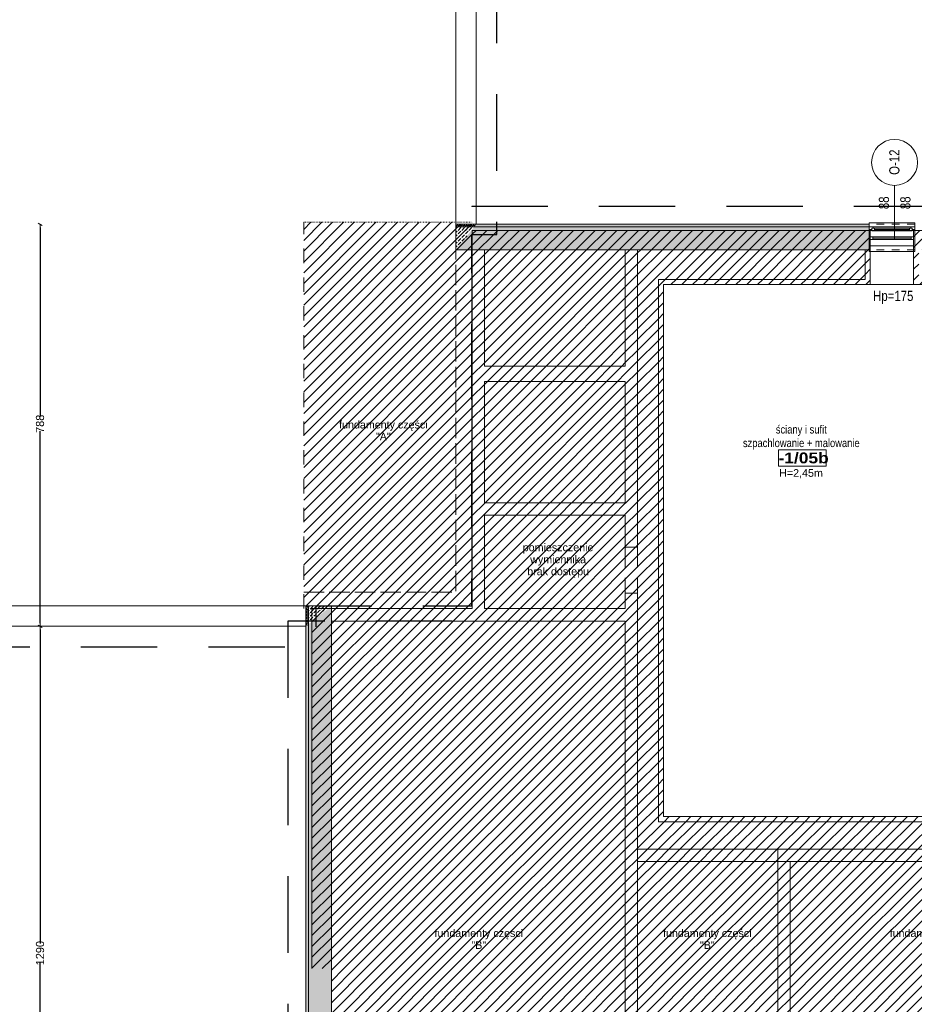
# Model space of a CAD drawing. Header units: millimetres. Extents: x -44596 to 32114, y 34976 to 82978.
# Tile 22 of 63: x 22665 to 24417, y 55517 to 57447. Entities that reach past the tile are written whole.
import ezdxf

# ---------------------------------------------------------------- set-up
doc = ezdxf.new("R2010")
doc.units = ezdxf.units.MM
doc.header["$MEASUREMENT"] = 0
for name, pattern in [('1 LINIA PRZERYWANA', [30, 15, -15]), ('_DASH', [50, 40, -10]), ('ACAD_ISO02W100', [60, 40, -20]), ('ACAD_ISO03W100', [3, 1.2, -1.8]), ('Dashed', [56.444445, 28.222222, -28.222222]), ('Przerywana długa', [250, 150, -100]), ('Wipeout_Contour', [100, 0, -100])]:
    doc.linetypes.add(name, pattern=pattern)
for name, color, linetype in [('311-RS', 7, 'Continuous'), ('410-Fundamenty', 7, 'Continuous'), ('499-Wymiary i opisy', 7, 'Continuous'), ('MF-NR', 7, 'Continuous'), ('MF_KRESKOWANIE', 7, 'Continuous'), ('MF_NR', 7, 'Continuous'), ('MF_OCIEPLENIE', 7, 'Continuous'), ('MF_OKNA', 7, 'Continuous'), ('MF_OKNA opisy', 7, 'Continuous'), ('MF_OPISY', 7, 'Continuous'), ('MF_przerywana', 7, 'Continuous'), ('MF_SCIANY_KONSTR', 7, 'Continuous'), ('MF_WIDOK', 7, 'Continuous'), ('Nowe_299-A Wymiary Opisy_Nr_pióra__6', 7, 'Continuous')]:
    doc.layers.add(name, color=color, linetype=linetype)
doc.styles.add('GENERATED_STYLE_2', font='txt')
doc.styles.add('GENERATED_STYLE_4', font='txt')
doc.styles.add('GENERATED_STYLE_6', font='txt')
doc.dimstyles.new('GENERATED_STYLE__2', dxfattribs={"dimtxt": 16, "dimasz": 6.08, "dimexe": 0.18, "dimexo": 0.0625, "dimgap": 0.09, "dimtad": 1, "dimdec": 0, "dimzin": 0, "dimdsep": 46, "dimtxsty": 'GENERATED_STYLE_4', "dimblk": 'ARROWHEAD_2', "dimblk1": 'ARROWHEAD_2', "dimblk2": 'ARROWHEAD_2', "dimcen": 0.09, "dimse1": 1, "dimse2": 1, "dimclrd": 7, "dimclre": 7, "dimclrt": 7, "dimadec": 0, "dimazin": 0, "dimtfac": 1, "dimtdec": 4, "dimtmove": 0, "dimatfit": 3, "dimfxl": 1, "dimtolj": 1, "dimtzin": 0, "dimarcsym": 0})
pattern_1 = [(45, (5142178.033, 4117926.54), (-7.071067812, 7.071067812), [7.5, -2.5]), (45, (5142178.033, 4117933.611), (-7.071067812, 7.071067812), [7.5, -2.5])]
pattern_2 = [(45, (5608535.791, 4486378.817), (-10.606601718, 10.606601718), [])]
pattern_3 = [(90, (5608535.7913, 4486378.8167), (-3.4641016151, 0), [2, -4]), (90, (5608534.0592, 4486381.8167), (-3.4641016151, 0), [2, -4]), (150, (5608535.7913, 4486380.8167), (1.7320508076, 3), [2, -4]), (150, (5608532.3272, 4486380.8167), (1.7320508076, 3), [2, -4]), (210, (5608535.7913, 4486378.8167), (-1.7320508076, 3), [2, -4]), (210, (5608532.3272, 4486378.8167), (-1.7320508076, 3), [2, -4])]
pattern_4 = [(45, (5608535.791, 4486378.817), (-7.071067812, 7.071067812), [7.5, -2.5]), (45, (5608535.791, 4486385.888), (-7.071067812, 7.071067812), [7.5, -2.5])]

# ---------------------------------------------------------------- blocks, each defined once
blk = doc.blocks.new('ARROWHEAD_2')
at = {"color": 0, "linetype": 'Continuous', "lineweight": 0}
for p, q in [((0, 0), (-1, 0)), ((-0.38, -0.66), (0.38, 0.66))]:
    blk.add_line(p, q, dxfattribs=at)
blk = doc.blocks.new('*D155')
at = {"layer": '499-Wymiary i opisy', "color": 7, "linetype": 'Continuous', "lineweight": -2}
for p, q in [((22704.4, 56251.4), (22704.4, 55636)), ((22704.4, 54973.6), (22704.4, 55597.9))]:
    blk.add_line(p, q, dxfattribs=at)
at = {"layer": 'Defpoints', "color": 0}
for p in [(22704.4, 56257.5), (23225.2, 56257.5), (22925.2, 54967.5)]:
    blk.add_point(p, dxfattribs=at)
at = {"layer": '499-Wymiary i opisy', "color": 7, "lineweight": -2, "xscale": 6.080000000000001, "yscale": 6.080000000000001, "zscale": 6.080000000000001}
for p, rotation in [((22704.4, 56257.5), 90), ((22704.4, 54967.5), 270)]:
    blk.add_blockref('ARROWHEAD_2', p, dxfattribs=dict(at, rotation=rotation))
at = {"layer": '499-Wymiary i opisy', "color": 7, "lineweight": 13, "insert": (22704.4, 55616.9), "char_height": 16, "attachment_point": 5, "rotation": 90, "style": 'GENERATED_STYLE_4'}
blk.add_mtext('\\A1;1290', dxfattribs=at)
blk = doc.blocks.new('*D156')
at = {"layer": '499-Wymiary i opisy', "color": 7, "linetype": 'Continuous', "lineweight": -2}
for p, q in [((22704.4, 57039.4), (22704.4, 56669)), ((22704.4, 56263.6), (22704.4, 56639.9))]:
    blk.add_line(p, q, dxfattribs=at)
at = {"layer": 'Defpoints', "color": 0}
for p in [(22704.4, 57045.5), (24751.2, 57045.5), (23225.2, 56257.5)]:
    blk.add_point(p, dxfattribs=at)
at = {"layer": '499-Wymiary i opisy', "color": 7, "lineweight": -2, "xscale": 6.080000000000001, "yscale": 6.080000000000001, "zscale": 6.080000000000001}
for p, rotation in [((22704.4, 57045.5), 90), ((22704.4, 56257.5), 270)]:
    blk.add_blockref('ARROWHEAD_2', p, dxfattribs=dict(at, rotation=rotation))
at = {"layer": '499-Wymiary i opisy', "color": 7, "lineweight": 13, "insert": (22704.4, 56654.4), "char_height": 16, "attachment_point": 5, "rotation": 90, "style": 'GENERATED_STYLE_4'}
blk.add_mtext('\\A1;788', dxfattribs=at)
blk = doc.blocks.new('Okno 21')
at = {"layer": '410-Fundamenty', "color": 5, "linetype": 'Continuous', "lineweight": 13}
for p, q in [((-45, 40), (-45, 43)), ((-45, 43), (45, 43)), ((45, 43), (45, 40)), ((-45, 0), (-39.5, 0)), ((-39.5, 2.5), (-34.5, 2.5)), ((-39.5, -2.5), (-39.5, 2.5)), ((-39.5, 0), (-39.5, -2.5)), ((-34.5, 2.5), (34.5, 2.5)), ((-34.5, 2.5), (-34.5, -2.5)), ((-34.5, 2.5), (34.5, 2.5)), ((-34.5, 0), (34.5, 0)), ((34.5, -2.5), (34.5, 2.5)), ((34.5, 2.5), (39.5, 2.5)), ((39.5, 2.5), (39.5, -2.5)), ((39.5, -2.5), (39.5, 0)), ((39.5, 0), (45, 0)), ((-37, -5), (-45, -5)), ((-45, -10), (-45, -13)), ((-45, -13), (45, -13)), ((-39.5, -2.5), (-37, -2.5)), ((-34.5, -2.5), (-39.5, -2.5)), ((-37, -2.5), (-37, -5)), ((37, -5), (-37, -5)), ((34.5, -2.5), (-34.5, -2.5)), ((39.5, -2.5), (34.5, -2.5)), ((37, -5), (37, -2.5)), ((37, -2.5), (39.5, -2.5)), ((45, -5), (37, -5)), ((45, -13), (45, -10))]:
    blk.add_line(p, q, dxfattribs=at)
at = {"layer": '410-Fundamenty', "color": 5, "linetype": '1 LINIA PRZERYWANA', "lineweight": 13}
for p, q in [((-45, 40), (45, 40)), ((-45, -10), (45, -10))]:
    blk.add_line(p, q, dxfattribs=at)
at = {"layer": '410-Fundamenty', "color": 7, "linetype": 'Continuous', "lineweight": 13}
for p, q in [((-45, 15), (-45, 40)), ((45, 15), (45, 40)), ((-45, 10), (-45, 15)), ((-45, 0), (-45, 10)), ((-45, -5), (-45, 0)), ((-45, -5), (-45, 0)), ((45, 10), (45, 15)), ((45, 0), (45, 10)), ((45, -5), (45, 0)), ((45, -5), (45, 0)), ((-45, -10), (-45, -5)), ((45, -10), (45, -5))]:
    blk.add_line(p, q, dxfattribs=at)

msp = doc.modelspace()

# ---------------------------------------------------------------- hatches: boundary and pattern name
at = {"layer": '410-Fundamenty', "linetype": 'Continuous', "lineweight": 0}
h = msp.add_hatch(dxfattribs=at)
h.set_pattern_fill('Styropian', color=251, style=0, pattern_type=2)
h.set_pattern_definition(pattern_3)
h.paths.add_polyline_path([(23554.2, 57040.5), (23555.2, 57040.5), (23559.2, 57045.5), (23554.2, 57045.5)])
at = {"layer": '410-Fundamenty', "linetype": 'Continuous', "lineweight": 0, "true_color": 0x000000}
h = msp.add_hatch(dxfattribs=at)
h.set_pattern_fill('beton', color=18, style=0, pattern_type=2)
h.set_pattern_definition(pattern_1)
h.paths.add_polyline_path([(23618.9, 57040.5), (23618.9, 57039.2), (23619.9, 57040.5)])
at = {"layer": '410-Fundamenty', "linetype": 'Continuous', "lineweight": 0}
h = msp.add_hatch(dxfattribs=at)
h.set_pattern_fill('beton', color=251, style=0, pattern_type=2)
h.set_pattern_definition(pattern_4)
h.paths.add_polyline_path([(23519.2, 57025.5), (23519.2, 57020.5), (23539.2, 57020.5), (23543.2, 57025.5)])
h = msp.add_hatch(dxfattribs=at)
h.set_pattern_fill('beton', color=251, style=0, pattern_type=2)
h.set_pattern_definition(pattern_4)
h.paths.add_polyline_path([(23539.2, 57020.5), (23519.2, 57020.5), (23519.2, 56995.5)])
h = msp.add_hatch(dxfattribs=at)
h.set_pattern_fill('beton', color=251, style=0, pattern_type=2)
h.set_pattern_definition(pattern_4)
h.paths.add_polyline_path([(23539.2, 57020.5), (23519.2, 56995.5), (24328.7, 56995.5), (24328.7, 57020.5)])
h = msp.add_hatch(dxfattribs=at)
h.set_pattern_fill('beton', color=251, style=0, pattern_type=2)
h.set_pattern_definition(pattern_4)
h.paths.add_polyline_path([(23543.2, 57025.5), (23539.2, 57020.5), (24328.7, 57020.5), (24328.7, 57025.5)])
h = msp.add_hatch(dxfattribs=at)
h.set_pattern_fill('beton', color=251, style=0, pattern_type=2)
h.set_pattern_definition(pattern_4)
h.paths.add_polyline_path([(23250.2, 56297.5), (23245.2, 56297.5), (23245.2, 56273.5), (23250.2, 56277.5)])
h = msp.add_hatch(dxfattribs=at)
h.set_pattern_fill('beton', color=251, style=0, pattern_type=2)
h.set_pattern_definition(pattern_4)
h.paths.add_polyline_path([(23250.2, 56297.5), (23250.2, 56277.5), (23275.2, 56297.5)])
h = msp.add_hatch(dxfattribs=at)
h.set_pattern_fill('beton', color=251, style=0, pattern_type=2)
h.set_pattern_definition(pattern_4)
h.paths.add_polyline_path([(23250.2, 56277.5), (23250.2, 54942.5), (23275.2, 54917.5), (23275.2, 56297.5)])
h = msp.add_hatch(dxfattribs=at)
h.set_pattern_fill('beton', color=251, style=0, pattern_type=2)
h.set_pattern_definition(pattern_4)
h.paths.add_polyline_path([(23245.2, 56273.5), (23245.2, 54947.5), (23250.2, 54942.5), (23250.2, 56277.5)])
at = {"layer": '410-Fundamenty', "linetype": 'Continuous', "lineweight": 0, "true_color": 0x000000}
h = msp.add_hatch(dxfattribs=at)
h.set_pattern_fill('beton', color=18, style=0, pattern_type=2)
h.set_pattern_definition(pattern_1)
h.paths.add_polyline_path([(23294.9, 56261.5), (23296.1, 56262.5), (23294.9, 56262.5)])
at = {"layer": 'MF_KRESKOWANIE', "linetype": 'Continuous', "lineweight": 13}
h = msp.add_hatch(dxfattribs=at)
h.set_pattern_fill('bloczki_ceramiczne', color=251, style=0, pattern_type=2)
h.set_pattern_definition(pattern_2)
h.paths.add_polyline_path([(24151.2, 57033.5), (23551.2, 57033.5), (23551.3, 56737.5), (23575.2, 56737.5), (23575.2, 56743.5), (23575.2, 56995.5), (23614.4, 56995.5), (23851.2, 56995.6), (23851.2, 56995.5), (23875.2, 56995.5), (24321.2, 56995.5), (24331.2, 56995.5), (24331.2, 57033.5), (24181.2, 57033.5)])
h = msp.add_hatch(dxfattribs=at)
h.set_pattern_fill('bloczki_ceramiczne', color=251, style=0, pattern_type=2)
h.set_pattern_definition(pattern_2)
h.paths.add_polyline_path([(24416.2, 57033.5), (24416.2, 56995.5), (24517.2, 56995.5), (24517.2, 57033.5)])
h = msp.add_hatch(dxfattribs=at)
h.set_pattern_fill('bloczki_ceramiczne', color=251, style=0, pattern_type=2)
h.set_pattern_definition(pattern_2)
h.paths.add_polyline_path([(23875.2, 56412.5), (23875.2, 56995.5), (23851.2, 56995.5), (23851.2, 56499.5), (23851.4, 56499.5), (23851.2, 56475.5), (23851.2, 56471.5), (23851.2, 56412.5)])
h = msp.add_hatch(dxfattribs=at)
h.set_pattern_fill('bloczki_ceramiczne', color=251, style=0, pattern_type=2)
h.set_pattern_definition(pattern_2)
h.paths.add_polyline_path([(24446.2, 55874.5), (24446.2, 55884.5), (23926, 55884.5), (23926.2, 56927.5), (24331.2, 56927.5), (24331.2, 56995.5), (24321.2, 56995.5), (24321.2, 56937.5), (23916.2, 56937.5), (23916, 56937.5), (23916, 55874.5)])
h = msp.add_hatch(dxfattribs=at)
h.set_pattern_fill('bloczki_ceramiczne', color=251, style=0, pattern_type=2)
h.set_pattern_definition(pattern_2)
h.paths.add_polyline_path([(24426.2, 56995.5), (24416.2, 56995.5), (24416.2, 56927.5), (24681.3, 56927.5), (24681.3, 56694.5), (24691.3, 56694.5), (24691.3, 56937.5), (24426.2, 56937.5)])
h = msp.add_hatch(dxfattribs=at)
h.set_pattern_fill('bloczki_ceramiczne', color=251, style=0, pattern_type=2)
h.set_pattern_definition(pattern_2)
h.paths.add_polyline_path([(23614.4, 56737.5), (23851.2, 56737.6), (23851.2, 56767.5), (23732.4, 56767.5), (23713.2, 56767.5), (23575.2, 56767.4), (23575.2, 56767.5), (23575.2, 56767.5), (23575.2, 56743.5), (23575.2, 56737.5)])
h = msp.add_hatch(dxfattribs=at)
h.set_pattern_fill('bloczki_ceramiczne', color=251, style=0, pattern_type=2)
h.set_pattern_definition(pattern_2)
h.paths.add_polyline_path([(23551.3, 56737.5), (23551.4, 56292.4), (23851.2, 56292.5), (23575.2, 56292.5), (23575.2, 56475.5), (23575.2, 56737.5)])
h = msp.add_hatch(dxfattribs=at)
h.set_pattern_fill('bloczki_ceramiczne', color=251, style=0, pattern_type=2)
h.set_pattern_definition(pattern_2)
h.paths.add_polyline_path([(23575.2, 56475.5), (23851.2, 56475.5), (23851.2, 56499.5), (23575.2, 56499.5)])
h = msp.add_hatch(dxfattribs=at)
h.set_pattern_fill('bloczki_ceramiczne', color=251, style=0, pattern_type=2)
h.set_pattern_definition(pattern_2)
h.paths.add_polyline_path([(23875.2, 55820.5), (23875.2, 55997.5), (23875.2, 56022.5), (23875.2, 56267.5), (23875.2, 56292.5), (23875.2, 56322.5), (23851.2, 56322.5), (23851.2, 56292.5), (23551.4, 56292.4), (23551.4, 56292.4), (23551.2, 56292.4), (23551.2, 56267.5), (23563.1, 56267.5), (23851.1, 56267.6), (23851.1, 56267.5), (23851.2, 56267.5), (23851.2, 56022.5), (23851.2, 55586.5), (23875.2, 55586.5)])
h = msp.add_hatch(dxfattribs=at)
h.set_pattern_fill('bloczki_ceramiczne', color=251, style=0, pattern_type=2)
h.set_pattern_definition(pattern_2)
h.paths.add_polyline_path([(23299, 56267.5), (23551.2, 56267.5), (23551.2, 56292.4), (23480.4, 56292.3), (23237.2, 56292.2), (23237.2, 56231.5), (23237.2, 55586.5), (23275.2, 55586.5), (23275.2, 55926.9), (23275.1, 56267.4), (23275.2, 56267.4), (23275.2, 56267.5)])
h = msp.add_hatch(dxfattribs=at)
h.set_pattern_fill('bloczki_ceramiczne', color=251, style=0, pattern_type=2)
h.set_pattern_definition(pattern_2)
h.paths.add_polyline_path([(23875.2, 55796.5), (24150.2, 55796.5), (24150.2, 55820.5), (23875.2, 55820.5)])
h = msp.add_hatch(dxfattribs=at)
h.set_pattern_fill('bloczki_ceramiczne', color=251, style=0, pattern_type=2)
h.set_pattern_definition(pattern_2)
h.paths.add_polyline_path([(24751.2, 55820.5), (24150.2, 55820.5), (24150.2, 55796.5), (24751.2, 55796.5)])
h = msp.add_hatch(dxfattribs=at)
h.set_pattern_fill('bloczki_ceramiczne', color=251, style=0, pattern_type=2)
h.set_pattern_definition(pattern_2)
h.paths.add_polyline_path([(24174.2, 55586.5), (24174.2, 55796.5), (24150.2, 55796.5), (24150.2, 55586.5)])
at = {"layer": 'MF_SCIANY_KONSTR', "linetype": 'Continuous', "lineweight": 13}
h = msp.add_hatch(dxfattribs=at)
h.set_pattern_fill('ceg3a_zwyk3a', color=251, style=0, pattern_type=2)
h.set_pattern_definition(pattern_2)
h.paths.add_polyline_path([(23551.4, 56292.4), (23551.2, 57049.6), (23221.1, 57049.4), (23221.3, 56292.2)])
h = msp.add_hatch(dxfattribs=at)
h.set_pattern_fill('ceg3a_zwyk3a', color=251, style=0, pattern_type=2)
h.set_pattern_definition(pattern_2)
h.paths.add_polyline_path([(23851.2, 56767.5), (23851.2, 56995.6), (23581.2, 56995.5), (23575.2, 56995.5), (23575.2, 56820.5), (23575.2, 56767.4)])
h = msp.add_hatch(dxfattribs=at)
h.set_pattern_fill('ceg3a_zwyk3a', color=251, style=0, pattern_type=2)
h.set_pattern_definition(pattern_2)
h.paths.add_polyline_path([(23875.2, 56995.5), (23875.2, 55820.5), (24751.2, 55820.5), (24751.2, 56566.5), (24575, 56566.5), (24463.7, 56425.5), (24481.2, 56425.5), (24481.2, 56390.5), (24463.7, 56390.5), (24464, 55874.5), (23916, 55874.5), (23916, 56937.5), (24321.2, 56937.5), (24321.2, 56995.5)])
h = msp.add_hatch(dxfattribs=at)
h.set_pattern_fill('ceg3a_zwyk3a', color=251, style=0, pattern_type=2)
h.set_pattern_definition(pattern_2)
h.paths.add_polyline_path([(23851.2, 56499.6), (23851.2, 56737.6), (23581.2, 56737.5), (23575.2, 56737.5), (23575.2, 56562.5), (23575.2, 56499.5)])
h = msp.add_hatch(dxfattribs=at)
h.set_pattern_fill('ceg3a_zwyk3a', color=251, style=0, pattern_type=2)
h.set_pattern_definition(pattern_2)
h.paths.add_polyline_path([(23851.2, 56292.5), (23851.2, 56322.5), (23875.2, 56322.5), (23875.2, 56412.5), (23851.2, 56412.5), (23851.2, 56475.5), (23575.2, 56475.5), (23575.2, 56292.5)])
h = msp.add_hatch(dxfattribs=at)
h.set_pattern_fill('ceg3a_zwyk3a', color=251, style=0, pattern_type=2)
h.set_pattern_definition(pattern_2)
h.paths.add_polyline_path([(23851.1, 56267.6), (23275.1, 56267.4), (23275.3, 55586.4), (23851.2, 55586.5), (23851.2, 55796.5)])
h = msp.add_hatch(dxfattribs=at)
h.set_pattern_fill('ceg3a_zwyk3a', color=251, style=0, pattern_type=2)
h.set_pattern_definition(pattern_2)
h.paths.add_polyline_path([(23851.2, 55586.5), (23275.3, 55586.4), (23275.2, 55926.9), (23275.2, 55586.5), (23275.2, 54941.5), (23851.2, 54941.5)])
h = msp.add_hatch(dxfattribs=at)
h.set_pattern_fill('ceg3a_zwyk3a', color=251, style=0, pattern_type=2)
h.set_pattern_definition(pattern_2)
h.paths.add_polyline_path([(23875.2, 55586.5), (24150.2, 55586.5), (24150.2, 55796.5), (23875.2, 55796.5)])
h = msp.add_hatch(dxfattribs=at)
h.set_pattern_fill('ceg3a_zwyk3a', color=251, style=0, pattern_type=2)
h.set_pattern_definition(pattern_2)
h.paths.add_polyline_path([(24751.2, 55586.5), (24751.2, 55796.5), (24174.2, 55796.5), (24174.2, 55586.5)])
h = msp.add_hatch(dxfattribs=at)
h.set_pattern_fill('ceg3a_zwyk3a', color=251, style=0, pattern_type=2)
h.set_pattern_definition(pattern_2)
h.paths.add_polyline_path([(23124.2, 53867.5), (23576.2, 53867.5), (23576.2, 54917.5), (23875.2, 54917.5), (23875.2, 55586.5), (23851.2, 55586.5), (23851.2, 54941.5), (23275.2, 54941.5), (23275.2, 54917.5), (23552.2, 54917.5), (23552.2, 53891.5), (23124.2, 53891.5)])
h = msp.add_hatch(dxfattribs=at)
h.set_pattern_fill('ceg3a_zwyk3a', color=251, style=0, pattern_type=2)
h.set_pattern_definition(pattern_2)
h.paths.add_polyline_path([(24150.2, 53591.5), (24150.2, 55586.5), (24150.2, 55586.5), (23875.2, 55586.5), (23875.2, 54917.5), (23576.2, 54917.5), (23576.2, 53867.5), (23484.2, 53867.5), (23484.2, 53591.5)])
h = msp.add_hatch(dxfattribs=at)
h.set_pattern_fill('ceg3a_zwyk3a', color=251, style=0, pattern_type=2)
h.set_pattern_definition(pattern_2)
h.paths.add_polyline_path([(24174.2, 53127.5), (24174.2, 55586.5), (24150.2, 55586.5), (24150.2, 53567.5), (24150.2, 53127.5)])
h = msp.add_hatch(dxfattribs=at)
h.set_pattern_fill('ceg3a_zwyk3a', color=251, style=0, pattern_type=2)
h.set_pattern_definition(pattern_2)
h.paths.add_polyline_path([(24174.2, 54171.5), (24751.2, 54171.5), (24751.2, 55586.5), (24174.2, 55586.5), (24174.2, 55586.5)])

# ---------------------------------------------------------------- linework, layer by layer
at = {"layer": '410-Fundamenty', "color": 251, "linetype": 'Continuous', "lineweight": 13}
for p, q in [((24328.7, 57045.5), (24328.7, 57040.5)), ((24328.7, 57040.5), (24328.7, 57035.5)), ((24328.7, 57035.5), (24328.7, 57025.5)), ((24328.7, 57025.5), (24328.7, 57020.5)), ((24328.7, 57020.5), (24328.7, 56995.5))]:
    msp.add_line(p, q, dxfattribs=at)
at = {"layer": '410-Fundamenty', "color": 251, "linetype": 'Continuous', "lineweight": 13, "flags": 128}
for points in [[(23519.2, 57020.5), (23519.2, 57025.5)], [(23519.2, 56995.5), (23519.2, 57020.5)], [(23519.2, 56995.5), (24328.7, 56995.5)], [(23250.2, 56297.5), (23245.2, 56297.5)], [(23275.2, 56297.5), (23250.2, 56297.5)], [(23275.2, 54917.5), (23275.2, 56297.5)]]:
    msp.add_lwpolyline(points, dxfattribs=at)
at = {"layer": 'MF-NR', "color": 251, "linetype": 'Continuous', "lineweight": 13}
for p, q in [((24151.4, 56603.5), (24244.8, 56603.5)), ((24151.4, 56571.6), (24151.4, 56603.5)), ((24244.8, 56603.5), (24244.8, 56571.6))]:
    msp.add_line(p, q, dxfattribs=at)
at = {"layer": 'MF-NR', "color": 251, "linetype": 'Continuous', "lineweight": 13, "flags": 128}
msp.add_lwpolyline([(24244.8, 56571.6), (24151.4, 56571.6)], dxfattribs=at)
at = {"layer": 'MF_OCIEPLENIE', "color": 251, "linetype": 'Continuous', "lineweight": 13}
msp.add_line((23551.1, 56477.5), (23549.2, 56477.5), dxfattribs=at)
at = {"layer": 'MF_OKNA', "color": 251, "linetype": 'Continuous', "lineweight": 13}
for p, q in [((24331.2, 57033.5), (24416.2, 57033.5)), ((24336.2, 57021), (24331.2, 57021)), ((24331.2, 57021), (24331.2, 57016)), ((24331.2, 57018.5), (24331.2, 57016)), ((24331.2, 57016), (24336.2, 57016)), ((24336.2, 57016), (24336.2, 57021)), ((24336.2, 57021), (24416.2, 57021)), ((24411.2, 57018.5), (24336.2, 57018.5)), ((24336.2, 57016), (24416.2, 57016)), ((24411.2, 57016), (24411.2, 57021)), ((24411.2, 57021), (24416.2, 57021)), ((24416.2, 57016), (24411.2, 57016)), ((24416.2, 57021), (24416.2, 57016)), ((24416.2, 57018.5), (24416.2, 57016)), ((24331.2, 57003.5), (24416.2, 57003.5))]:
    msp.add_line(p, q, dxfattribs=at)
at = {"layer": 'MF_OKNA opisy', "color": 251, "linetype": 'Continuous', "lineweight": 13}
msp.add_line((24378.7, 57016), (24378.7, 57121.8), dxfattribs=at)
msp.add_circle((24378.7, 57166.8), 45, dxfattribs=at)
at = {"layer": 'MF_przerywana', "color": 251, "linetype": 'ACAD_ISO02W100', "lineweight": 13}
for p, q in [((23851.2, 56412.5), (23851.2, 56322.5)), ((23875.2, 56412.5), (23875.2, 56322.5))]:
    msp.add_line(p, q, dxfattribs=at)
at = {"layer": 'MF_SCIANY_KONSTR', "color": 251, "linetype": 'Continuous', "lineweight": 13}
for p, q in [((23551.2, 57033.5), (23564.2, 57033.5)), ((23551.2, 57033.5), (23551.2, 56995.5)), ((23551.4, 57033.5), (23581.2, 57033.5)), ((24181.2, 57033.5), (24151.2, 57033.5)), ((24331.2, 57033.5), (24181.2, 57033.5)), ((24331.2, 57033.5), (24331.2, 56995.5)), ((24331.2, 56995.5), (24331.2, 57033.5)), ((24416.2, 56995.5), (24416.2, 57033.5)), ((24445.2, 57033.5), (24416.2, 57033.5)), ((23575.2, 56767.5), (23575.2, 56995.5)), ((23575.2, 56995.5), (23851.2, 56995.5)), ((23851.2, 56767.5), (23851.2, 56995.5)), ((23875.2, 56412.5), (23875.2, 56995.5)), ((23875.2, 56995.5), (24166.2, 56995.5)), ((24151.2, 56995.5), (24181.2, 56995.5)), ((24181.2, 56995.5), (24321.2, 56995.5)), ((24321.2, 56995.5), (24321.2, 56937.5)), ((24331.2, 56995.5), (24331.2, 56927.5)), ((24416.2, 56995.5), (24416.2, 56927.5)), ((23916, 56937.5), (23916, 55874.5)), ((24321.2, 56937.5), (23916.2, 56937.5)), ((23926.2, 56927.5), (23926, 55884.5)), ((24683.2, 56927.5), (23926.2, 56927.5)), ((24416.2, 56927.5), (24331.2, 56927.5)), ((24683.2, 56927.5), (24416.2, 56927.5)), ((23732.4, 56767.5), (23575.2, 56767.5)), ((23851.2, 56767.5), (23732.4, 56767.5)), ((23851.2, 56767.5), (23732.4, 56767.5)), ((23851.2, 56499.5), (23851.2, 56737.6)), ((23851.4, 56499.5), (23575.2, 56499.5)), ((23575.2, 56292.5), (23575.2, 56475.5)), ((23575.2, 56475.5), (23851.2, 56475.5)), ((23851.2, 56412.5), (23851.2, 56475.5)), ((23851.2, 56412.5), (23851.2, 56471.5)), ((23851.2, 56412.5), (23875.2, 56412.5)), ((23851.2, 56322.5), (23875.2, 56322.5)), ((23851.2, 56322.5), (23851.2, 56292.5)), ((23875.2, 56292.5), (23875.2, 56322.5)), ((23237.2, 56292.2), (23551.4, 56292.4)), ((23237.2, 56292.2), (23237.2, 56231.5)), ((23851.2, 56292.5), (23701.2, 56292.5)), ((23875.2, 56267.5), (23875.2, 56297.5)), ((23275.2, 56267.5), (23275.2, 55586.5)), ((23719, 56267.5), (23275.2, 56267.5)), ((23719, 56267.5), (23851.2, 56267.5)), ((23851.2, 56022.5), (23851.2, 56267.5)), ((23851.2, 56267.5), (23851.2, 56147.5)), ((23875.2, 56022.5), (23875.2, 56267.5)), ((23237.2, 55586.5), (23237.2, 56231.5)), ((23875.2, 56147.5), (23875.2, 56022.5)), ((23851.2, 54941.5), (23851.2, 56022.5)), ((23875.2, 54917.5), (23875.2, 56022.5)), ((23875.2, 56022.5), (23875.2, 55997.5)), ((23926, 55884.5), (24454, 55884.5)), ((23916, 55874.5), (24464, 55874.5)), ((24751.2, 55820.5), (23875.2, 55820.5)), ((24150.2, 55820.5), (24150.2, 53127.5)), ((24751.2, 55796.5), (23875.2, 55796.5)), ((24174.2, 55796.5), (24174.2, 53127.5))]:
    msp.add_line(p, q, dxfattribs=at)
at = {"layer": 'MF_SCIANY_KONSTR', "color": 251, "linetype": 'Continuous', "lineweight": 13, "flags": 128}
for points in [[(23551.3, 56737.5), (23551.2, 56737.5), (23551.2, 57030.5), (23551.2, 57033.5), (24181.2, 57033.5)], [(23581.2, 56995.5), (23575.2, 56995.5), (23575.2, 56767.5)], [(23732.4, 56767.5), (23851.2, 56767.5)], [(23551.2, 56292.4), (23551.2, 56447.5), (23551.2, 56477.5), (23551.2, 56737.5), (23551.3, 56737.5)], [(23851.2, 56737.6), (23851.2, 56737.5), (23575.2, 56737.5)], [(23575.2, 56737.5), (23575.2, 56499.5)], [(23575.2, 56475.5), (23575.2, 56292.5), (23851.2, 56292.5)], [(23875.2, 56292.5), (23875.2, 56267.5)]]:
    msp.add_lwpolyline(points, dxfattribs=at)
at = {"layer": 'MF_WIDOK', "color": 251, "linetype": 'Continuous', "lineweight": 15, "flags": 128}
msp.add_lwpolyline([(24151.4, 56603.5), (24244.8, 56603.5), (24244.8, 56571.6), (24151.4, 56571.6)], close=True, dxfattribs=at)

# ---------------------------------------------------------------- block references
at = {"layer": '410-Fundamenty', "color": 251, "linetype": 'Continuous', "lineweight": 13, "zscale": 100, "rotation": 180}
msp.add_blockref('Okno 21', (24373.7, 57035.5), dxfattribs=at)

# ---------------------------------------------------------------- texts
at = {"layer": '311-RS', "color": 251, "linetype": 'Continuous', "lineweight": 13, "insert": (24196, 56651.4), "char_height": 16, "attachment_point": 2, "line_spacing_factor": 0.996429, "style": 'GENERATED_STYLE_4'}
msp.add_mtext('\\A1;{\\pqc;\\fArial Narrow|b0|i0|c238|p34;ściany i sufit\\P\\pqc;\\fArial Narrow|b0|i0|c238|p34;szpachlowanie + malowanie}', dxfattribs=at)
at = {"layer": 'MF_NR', "color": 251, "linetype": 'Continuous', "lineweight": 13, "insert": (24151.4, 56576.3), "char_height": 21.262, "attachment_point": 7, "style": 'GENERATED_STYLE_6'}
msp.add_mtext('\\A1;{\\pql;\\fArial Black|b0|i0|c238|p38;-1/05b}', dxfattribs=at)
at = {"layer": 'MF_OKNA opisy', "color": 251, "linetype": 'Continuous', "lineweight": 13, "char_height": 20, "attachment_point": 4, "rotation": 90, "style": 'GENERATED_STYLE_2'}
for s, insert in [('\\A1;{\\W0.800000x;\\pql;\\fArial|b0|i0|c238|p38;O-12}', (24378.5, 57142.4)), ('\\A1;{\\W0.800000x;\\pql;\\fArial|b0|i0|c238|p38;88}', (24358.1, 57075.2)), ('\\A1;{\\W0.800000x;\\pql;\\fArial|b0|i0|c238|p38;88}', (24400.1, 57075.2))]:
    msp.add_mtext(s, dxfattribs=dict(at, insert=insert))
at = {"layer": 'MF_OKNA opisy', "color": 251, "linetype": 'Continuous', "lineweight": 13, "insert": (24336.8, 56902.2), "char_height": 20, "attachment_point": 4, "style": 'GENERATED_STYLE_2'}
msp.add_mtext('\\A1;{\\W0.800000x;\\pql;\\fArial|b0|i0|c238|p38;Hp=175}', dxfattribs=at)
at = {"layer": 'MF_OPISY', "color": 251, "linetype": 'Continuous', "lineweight": 13, "char_height": 15, "width": 184.04, "attachment_point": 2, "style": 'GENERATED_STYLE_2'}
for s, insert, line_spacing_factor in [('\\A1;{\\pqc;\\fArial|b0|i0|c238|p38;fundamenty części \\fArial|b0|i0|c238|p38;"A"}', (23377.1, 56660.3), 0.933337), ('\\A1;{\\pqc;\\fArial|b0|i0|c238|p38;pomieszczenie \\fArial|b0|i0|c238|p38;wymiennika\\P\\pqc;\\fArial|b0|i0|c238|p38;brak dostępu}', (23719.5, 56419.7), 0.941445), ('\\A1;{\\pqc;\\fArial|b0|i0|c238|p38;fundamenty części \\fArial|b0|i0|c238|p38;"B"}', (23564.1, 55663.5), 0.933337), ('\\A1;{\\pqc;\\fArial|b0|i0|c238|p38;fundamenty części \\fArial|b0|i0|c238|p38;"B"}', (24011.8, 55663.5), 0.933337), ('\\A1;{\\pqc;\\fArial|b0|i0|c238|p38;fundamenty części \\fArial|b0|i0|c238|p38;"B"}', (24455.9, 55663.5), 0.933337)]:
    msp.add_mtext(s, dxfattribs=dict(at, insert=insert, line_spacing_factor=line_spacing_factor))
at = {"layer": 'MF_OPISY', "color": 251, "linetype": 'Continuous', "lineweight": 13, "insert": (24195.5, 56565.6), "char_height": 15, "attachment_point": 2, "style": 'GENERATED_STYLE_2'}
msp.add_mtext('\\A1;{\\pqc;\\fArial|b0|i0|c238|p38;H=2,45m}', dxfattribs=at)

# ---------------------------------------------------------------- wipeouts: each hides what was drawn before it
at = {"color": 251, "linetype": 'Wipeout_Contour', "lineweight": 0, "ltscale": 242636.86155}
msp.add_wipeout([(23225.2, 56262.5), (21992.2, 56262.5), (21987.2, 56257.5), (23225.2, 56257.5)], dxfattribs=at).dxf.layer = '410-Fundamenty'

# ---------------------------------------------------------------- next in the draw order: hatches: boundary and pattern name
at = {"layer": '410-Fundamenty', "linetype": 'Continuous', "lineweight": 0}
h = msp.add_hatch(dxfattribs=at)
h.set_pattern_fill('Styropian', color=251, style=0, pattern_type=2)
h.set_pattern_definition(pattern_3)
h.paths.add_polyline_path([(23225.2, 56262.5), (23225.2, 56257.5), (23230.2, 56261.5), (23230.2, 56262.5)])

# ---------------------------------------------------------------- next in the draw order: wipeouts: each hides what was drawn before it
at = {"color": 251, "linetype": 'Wipeout_Contour', "lineweight": 0, "ltscale": 251411.264683}
msp.add_wipeout([(23559.2, 57045.5), (23559.2, 59441.5), (23554.2, 59441.5), (23554.2, 57045.5)], dxfattribs=at).dxf.layer = '410-Fundamenty'

# ---------------------------------------------------------------- next in the draw order: hatches: boundary and pattern name
at = {"layer": '410-Fundamenty', "linetype": 'Continuous', "lineweight": 0}
h = msp.add_hatch(dxfattribs=at)
h.set_pattern_fill('Styropian', color=251, style=0, pattern_type=2)
h.set_pattern_definition(pattern_3)
h.paths.add_polyline_path([(23549.2, 57045.5), (23549.2, 57040.5), (23554.2, 57040.5), (23554.2, 57045.5)])
h = msp.add_hatch(dxfattribs=at)
h.set_pattern_fill('beton', color=251, style=0, pattern_type=2)
h.set_pattern_definition(pattern_4)
h.paths.add_polyline_path([(23549.2, 57040.5), (23549.2, 57033), (23554.2, 57039.2), (23554.2, 57040.5)])

# ---------------------------------------------------------------- next in the draw order: wipeouts: each hides what was drawn before it
at = {"color": 251, "linetype": 'Wipeout_Contour', "lineweight": 0, "ltscale": 242659.061238}
msp.add_wipeout([(23225.2, 56267.5), (21997.2, 56267.5), (21992.2, 56262.5), (23225.2, 56262.5)], dxfattribs=at).dxf.layer = '410-Fundamenty'

# ---------------------------------------------------------------- next in the draw order: hatches: boundary and pattern name
at = {"layer": '410-Fundamenty', "linetype": 'Continuous', "lineweight": 0}
h = msp.add_hatch(dxfattribs=at)
h.set_pattern_fill('Styropian', color=251, style=0, pattern_type=2)
h.set_pattern_definition(pattern_3)
h.paths.add_polyline_path([(23230.2, 56267.5), (23225.2, 56267.5), (23225.2, 56262.5), (23230.2, 56262.5)])
h = msp.add_hatch(dxfattribs=at)
h.set_pattern_fill('beton', color=251, style=0, pattern_type=2)
h.set_pattern_definition(pattern_4)
h.paths.add_polyline_path([(23230.2, 56262.5), (23231.4, 56262.5), (23237.7, 56267.5), (23230.2, 56267.5)])

# ---------------------------------------------------------------- next in the draw order: linework, layer by layer
at = {"layer": '410-Fundamenty', "color": 251, "linetype": 'Continuous', "lineweight": 13, "flags": 128}
for points in [[(21987.2, 56257.5), (23225.2, 56257.5)], [(23225.2, 56257.5), (23225.2, 54967.5)]]:
    msp.add_lwpolyline(points, dxfattribs=at)

# ---------------------------------------------------------------- next in the draw order: wipeouts: each hides what was drawn before it
at = {"color": 251, "linetype": 'Wipeout_Contour', "lineweight": 0, "ltscale": 251403.746612}
msp.add_wipeout([(23554.2, 57045.5), (23554.2, 59441.5), (23549.2, 59441.5), (23549.2, 57045.5)], dxfattribs=at).dxf.layer = '410-Fundamenty'

# ---------------------------------------------------------------- next in the draw order: hatches: boundary and pattern name
at = {"layer": '410-Fundamenty', "linetype": 'Continuous', "lineweight": 0}
h = msp.add_hatch(dxfattribs=at)
h.set_pattern_fill('Styropian', color=251, style=0, pattern_type=2)
h.set_pattern_definition(pattern_3)
h.paths.add_polyline_path([(23544.2, 57045.5), (23544.2, 57040.5), (23549.2, 57040.5), (23549.2, 57045.5)])
h = msp.add_hatch(dxfattribs=at)
h.set_pattern_fill('beton', color=251, style=0, pattern_type=2)
h.set_pattern_definition(pattern_4)
h.paths.add_polyline_path([(23544.2, 57040.5), (23544.2, 57026.7), (23549.2, 57033), (23549.2, 57040.5)])

# ---------------------------------------------------------------- next in the draw order: linework, layer by layer
at = {"layer": '410-Fundamenty', "color": 251, "linetype": 'Continuous', "lineweight": 13, "flags": 128}
for points in [[(23559.2, 57045.5), (23559.2, 59441.5)], [(24328.7, 57045.5), (23559.2, 57045.5)]]:
    msp.add_lwpolyline(points, dxfattribs=at)

# ---------------------------------------------------------------- next in the draw order: wipeouts: each hides what was drawn before it
at = {"color": 251, "linetype": 'Wipeout_Contour', "lineweight": 0, "ltscale": 242681.261312}
msp.add_wipeout([(23225.2, 56272.5), (22002.2, 56272.5), (21997.2, 56267.5), (23225.2, 56267.5)], dxfattribs=at).dxf.layer = '410-Fundamenty'

# ---------------------------------------------------------------- next in the draw order: hatches: boundary and pattern name
at = {"layer": '410-Fundamenty', "linetype": 'Continuous', "lineweight": 0}
h = msp.add_hatch(dxfattribs=at)
h.set_pattern_fill('Styropian', color=251, style=0, pattern_type=2)
h.set_pattern_definition(pattern_3)
h.paths.add_polyline_path([(23230.2, 56272.5), (23225.2, 56272.5), (23225.2, 56267.5), (23230.2, 56267.5)])
h = msp.add_hatch(dxfattribs=at)
h.set_pattern_fill('Styropian', color=251, style=0, pattern_type=2)
h.set_pattern_definition(pattern_3)
h.paths.add_polyline_path([(23225.2, 56257.5), (23225.2, 54967.5), (23230.2, 54962.5), (23230.2, 56261.5)])
h = msp.add_hatch(dxfattribs=at)
h.set_pattern_fill('beton', color=251, style=0, pattern_type=2)
h.set_pattern_definition(pattern_4)
h.paths.add_polyline_path([(23230.2, 56267.5), (23237.7, 56267.5), (23243.9, 56272.5), (23230.2, 56272.5)])

# ---------------------------------------------------------------- next in the draw order: linework, layer by layer
at = {"layer": '410-Fundamenty', "color": 251, "linetype": 'Continuous', "lineweight": 13}
for p, q in [((23225.2, 56262.5), (23225.2, 56257.5)), ((23230.2, 56262.5), (23230.2, 56261.5)), ((23230.2, 56261.5), (23230.2, 54962.5))]:
    msp.add_line(p, q, dxfattribs=at)

# ---------------------------------------------------------------- next in the draw order: dimensions: what is measured, and where the dimension line sits
at = {"layer": '499-Wymiary i opisy', "color": 251, "linetype": 'Continuous', "lineweight": 13}
dim = msp.add_linear_dim(base=(22704.4, 56257.5), p1=(22925.2, 54967.5), p2=(23225.2, 56257.5), angle=90, dimstyle='GENERATED_STYLE__2', dxfattribs=at)
dim.commit()
dim.dimension.update_dxf_attribs({"geometry": '*D155', "text_midpoint": (22704.4, 55616.9), "dimtype": 160, "text_rotation": 90})

# ---------------------------------------------------------------- next in the draw order: wipeouts: each hides what was drawn before it
at = {"color": 251, "linetype": 'Wipeout_Contour', "lineweight": 0, "ltscale": 251396.229908}
msp.add_wipeout([(23549.2, 57045.5), (23549.2, 59441.5), (23544.2, 59441.5), (23544.2, 57045.5)], dxfattribs=at).dxf.layer = '410-Fundamenty'

# ---------------------------------------------------------------- next in the draw order: hatches: boundary and pattern name
at = {"layer": '410-Fundamenty', "linetype": 'Continuous', "lineweight": 0}
h = msp.add_hatch(dxfattribs=at)
h.set_pattern_fill('Styropian', color=251, style=0, pattern_type=2)
h.set_pattern_definition(pattern_3)
h.paths.add_polyline_path([(23519.2, 57045.5), (23519.2, 57040.5), (23544.2, 57040.5), (23544.2, 57045.5)])
h = msp.add_hatch(dxfattribs=at)
h.set_pattern_fill('beton', color=251, style=0, pattern_type=2)
h.set_pattern_definition(pattern_4)
h.paths.add_polyline_path([(23519.2, 57040.5), (23519.2, 57025.5), (23543.2, 57025.5), (23544.2, 57026.7), (23544.2, 57040.5)])
h = msp.add_hatch(dxfattribs=at)
h.set_pattern_fill('Styropian', color=251, style=0, pattern_type=2)
h.set_pattern_definition(pattern_3)
h.paths.add_polyline_path([(23559.2, 57045.5), (23555.2, 57040.5), (24328.7, 57040.5), (24328.7, 57045.5)])

# ---------------------------------------------------------------- next in the draw order: linework, layer by layer
at = {"layer": '410-Fundamenty', "color": 251, "linetype": 'Continuous', "lineweight": 13}
for p, q in [((23554.2, 57045.5), (23559.2, 57045.5)), ((23554.2, 57040.5), (23555.2, 57040.5)), ((24328.7, 57040.5), (23555.2, 57040.5))]:
    msp.add_line(p, q, dxfattribs=at)

# ---------------------------------------------------------------- next in the draw order: wipeouts: each hides what was drawn before it
at = {"color": 251, "linetype": 'Wipeout_Contour', "lineweight": 0, "ltscale": 242747.858787}
msp.add_wipeout([(23225.2, 56297.5), (22027.2, 56297.5), (22002.2, 56272.5), (23225.2, 56272.5)], dxfattribs=at).dxf.layer = '410-Fundamenty'

# ---------------------------------------------------------------- next in the draw order: hatches: boundary and pattern name
at = {"layer": '410-Fundamenty', "linetype": 'Continuous', "lineweight": 0}
h = msp.add_hatch(dxfattribs=at)
h.set_pattern_fill('Styropian', color=251, style=0, pattern_type=2)
h.set_pattern_definition(pattern_3)
h.paths.add_polyline_path([(23230.2, 56297.5), (23225.2, 56297.5), (23225.2, 56272.5), (23230.2, 56272.5)])
h = msp.add_hatch(dxfattribs=at)
h.set_pattern_fill('beton', color=251, style=0, pattern_type=2)
h.set_pattern_definition(pattern_4)
h.paths.add_polyline_path([(23245.2, 56297.5), (23230.2, 56297.5), (23230.2, 56272.5), (23243.9, 56272.5), (23245.2, 56273.5)])
h = msp.add_hatch(dxfattribs=at)
h.set_pattern_fill('beton', color=251, style=0, pattern_type=2)
h.set_pattern_definition(pattern_4)
h.paths.add_polyline_path([(23230.2, 56261.5), (23230.2, 54962.5), (23245.2, 54947.5), (23245.2, 56273.5)])

# ---------------------------------------------------------------- next in the draw order: linework, layer by layer
at = {"layer": '410-Fundamenty', "color": 251, "linetype": 'Continuous', "lineweight": 13}
for p, q in [((23225.2, 56297.5), (23225.2, 56272.5)), ((23230.2, 56297.5), (23230.2, 56272.5)), ((23225.2, 56272.5), (23225.2, 56267.5)), ((23225.2, 56267.5), (23225.2, 56262.5)), ((23230.2, 56272.5), (23230.2, 56267.5)), ((23230.2, 56267.5), (23230.2, 56262.5))]:
    msp.add_line(p, q, dxfattribs=at)
at = {"layer": '410-Fundamenty', "color": 251, "linetype": 'Continuous', "lineweight": 13, "flags": 128}
for points in [[(23225.2, 56297.5), (22027.2, 56297.5)], [(23230.2, 56297.5), (23225.2, 56297.5)], [(23245.2, 56297.5), (23230.2, 56297.5)]]:
    msp.add_lwpolyline(points, dxfattribs=at)
at = {"layer": 'MF_KRESKOWANIE', "color": 251, "linetype": 'Dashed', "lineweight": 13}
msp.add_line((23221.2, 56292.2), (23221.2, 57049.5), dxfattribs=at)

# ---------------------------------------------------------------- next in the draw order: wipeouts: each hides what was drawn before it
at = {"color": 251, "linetype": 'Wipeout_Contour', "lineweight": 0, "ltscale": 251373.691984}
msp.add_wipeout([(23544.2, 57045.5), (23544.2, 59441.5), (23519.2, 59441.5), (23519.2, 57045.5)], dxfattribs=at).dxf.layer = '410-Fundamenty'

# ---------------------------------------------------------------- next in the draw order: hatches: boundary and pattern name
at = {"layer": '410-Fundamenty', "linetype": 'Continuous', "lineweight": 0}
h = msp.add_hatch(dxfattribs=at)
h.set_pattern_fill('beton', color=251, style=0, pattern_type=2)
h.set_pattern_definition(pattern_4)
h.paths.add_polyline_path([(23555.2, 57040.5), (23543.2, 57025.5), (24328.7, 57025.5), (24328.7, 57040.5)])

# ---------------------------------------------------------------- next in the draw order: linework, layer by layer
at = {"layer": '410-Fundamenty', "color": 251, "linetype": 'Continuous', "lineweight": 13}
for p, q in [((23519.2, 57045.5), (23544.2, 57045.5)), ((23519.2, 57040.5), (23544.2, 57040.5)), ((23544.2, 57045.5), (23549.2, 57045.5)), ((23544.2, 57040.5), (23549.2, 57040.5)), ((23549.2, 57045.5), (23554.2, 57045.5)), ((23549.2, 57040.5), (23554.2, 57040.5))]:
    msp.add_line(p, q, dxfattribs=at)
at = {"layer": '410-Fundamenty', "color": 251, "linetype": 'Continuous', "lineweight": 13, "flags": 128}
for points in [[(23519.2, 59441.5), (23519.2, 57045.5)], [(23519.2, 57040.5), (23519.2, 57045.5)], [(23519.2, 57025.5), (23519.2, 57040.5)]]:
    msp.add_lwpolyline(points, dxfattribs=at)
at = {"layer": 'MF_KRESKOWANIE', "color": 251, "linetype": 'ACAD_ISO03W100', "lineweight": 13}
msp.add_line((23221.2, 57049.5), (23551.4, 57049.5), dxfattribs=at)
at = {"layer": 'MF_OPISY', "color": 251, "linetype": 'Przerywana długa', "lineweight": 30, "flags": 128}
msp.add_lwpolyline([(23190.2, 56267.5), (23190.2, 55002.5), (22890.2, 55002.5), (22890.2, 53806.5), (23039.2, 53806.5), (23039.2, 53652.5), (23039.2, 52892.5), (24235.2, 52892.5), (24235.2, 53042.5), (24836.2, 53042.5), (24836.2, 55735.5), (26302.2, 55735.5), (26302.2, 57351.5), (26362.2, 57351.5), (26362.2, 58435.5), (26662.2, 58435.5), (26662.2, 59631.5), (25762.2, 59631.5), (25762.2, 59781.5), (25016.2, 59781.5), (25016.2, 58730.5), (24716.2, 58730.5), (24716.2, 57080.5), (23550.2, 57080.5), (23550.2, 56267.5)], close=True, dxfattribs=at)
at = {"layer": 'Nowe_299-A Wymiary Opisy_Nr_pióra__6', "color": 251, "linetype": 'Przerywana długa', "lineweight": 30, "flags": 128}
msp.add_lwpolyline([(18588.2, 59521.5), (18588.2, 56681.5), (21947.2, 56681.5), (21947.2, 56217.5), (23245.2, 56217.5), (23245.2, 56297.5), (23550.2, 56297.5), (23550.2, 56486.3), (23550.2, 56728), (23551.2, 56728), (23550.2, 56728), (23550.3, 57025.5), (23599.2, 57025.5), (23599.2, 59521.5)], close=True, dxfattribs=at)
at = {"layer": 'Nowe_299-A Wymiary Opisy_Nr_pióra__6', "color": 251, "linetype": '_DASH', "lineweight": 13, "flags": 128}
msp.add_lwpolyline([(23221.2, 56324.3), (23519.2, 56324.3), (23519.2, 57049.5)], dxfattribs=at)

# ---------------------------------------------------------------- next in the draw order: dimensions: what is measured, and where the dimension line sits
at = {"layer": '499-Wymiary i opisy', "color": 251, "linetype": 'Continuous', "lineweight": 13}
dim = msp.add_linear_dim(base=(22704.4, 57045.5), p1=(23225.2, 56257.5), p2=(24751.2, 57045.5), angle=90, dimstyle='GENERATED_STYLE__2', dxfattribs=at)
dim.commit()
dim.dimension.update_dxf_attribs({"geometry": '*D156', "text_midpoint": (22704.4, 56654.4), "dimtype": 160, "text_rotation": 90})

doc.saveas('drawing.dxf')
